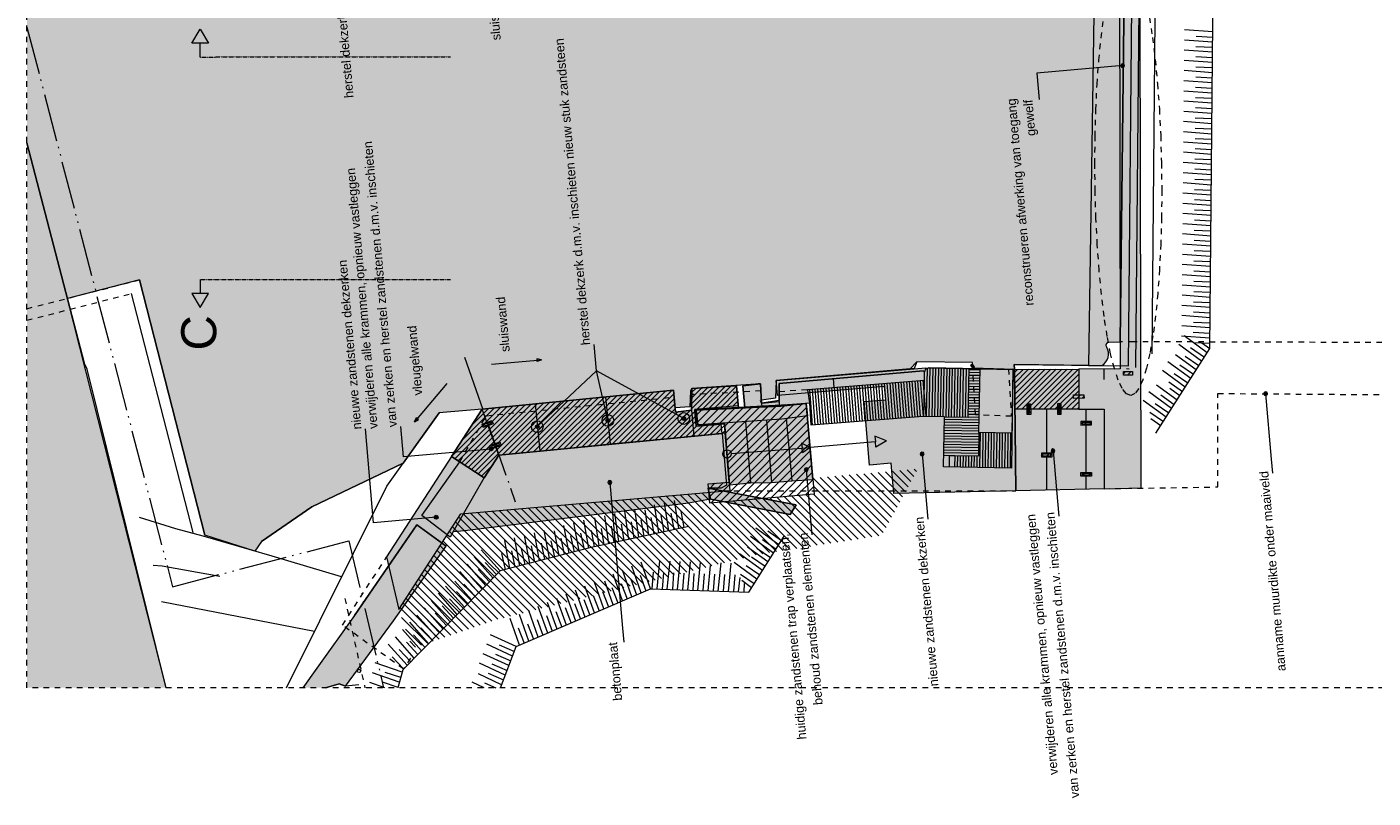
# Model space of a CAD drawing. Extents: x -251883 to 250656, y 0 to 909157.
# Tile 61 of 70: x -28500 to -4299, y 765647 to 779503. Entities that reach past the tile are written whole.
import ezdxf

# ---------------------------------------------------------------- set-up
doc = ezdxf.new("R2010")
doc.units = 0
doc.header["$MEASUREMENT"] = 0
for name, pattern in [('@L07DS2b', [6.3, 4, -1, 0.3, -1]), ('DASHDOT', [1250, 1000, -112.5, 25, -112.5]), ('DASHED', [200, 100, -100]), ('DIVIDE', [1250, 862.5, -112.5, 25, -112.5, 25, -112.5])]:
    doc.linetypes.add(name, pattern=pattern)
for name, color, linetype in [('A-0019-AFDEKVLAK', 1, 'Continuous'), ('A-0070-SYMBOOL', 8, 'Continuous'), ('A-0074--', 11, 'Continuous'), ('A-1100-TXT+MT-SO', 7, 'Continuous')]:
    doc.layers.add(name, color=color, linetype=linetype)
pattern_1 = [(45, (0, 0), (-49.497475, 49.497475), [])]

# ---------------------------------------------------------------- blocks, each defined once
blk = doc.blocks.new('M-MAATREGELEN_469')
at = {"linetype": 'Continuous', "lineweight": 5}
for color, points in [(111, [(-144752, 105874), (-142311, 99167), (-141670, 99081), (-141612, 98940), (-136755, 98234), (-136727, 98581), (-136411, 98542), (-136428, 98198), (-136134, 98167), (-134052, 97895), (-134029, 97877), (-134000, 97863), (-133965, 97852), (-133906, 97845), (-132871, 97817), (-132240, 97803), (-132241, 97749), (-130724, 97767), (-130830, 90668), (-132169, 90686), (-132164, 90596), (-132912, 90615), (-132918, 90718), (-133918, 90730), (-134035, 90603), (-136448, 90394), (-136456, 90076), (-136711, 90041), (-136727, 90339), (-137961, 90250), (-137988, 90212), (-138000, 89925), (-138263, 89903), (-138295, 90221), (-141731, 89881), (-142502, 89815), (-143151, 88913), (-144793, 88125), (-145700, 87501), (-145816, 87330), (-146716, 87614), (-147895, 92203), (-149189, 91872), (-149916, 94665), (-149916, 105874)]), (111, [(-130724, 97767), (-130722, 97802), (-130619, 97801, -0.445132), (-130543, 97483, 0.478386), (-130505, 97393), (-130192, 97389), (-130265, 91090), (-130465, 91087, 0.564136), (-130501, 90993, -0.391662), (-130588, 90664), (-130830, 90668)]), (254, [(-149916, 94665), (-149189, 91872), (-147413, 84874), (-149916, 84874)]), (8, [(-133777, 90546), (-133780, 90402), (-135881, 90234), (-135870, 90195), (-135841, 89994), (-137012, 89907), (-137047, 90301), (-136727, 90339), (-136708, 89990), (-136392, 90036), (-136394, 90344), (-133803, 90571)]), (254, [(-132164, 90596), (-132137, 88415), (-134334, 88366), (-134381, 88910), (-134768, 88877), (-134864, 90017), (-134477, 90050), (-134497, 90289), (-136420, 90127), (-136448, 90394), (-133756, 90625)]), (8, [(-132950, 90667), (-132916, 90692), (-132878, 90640), (-132912, 90615)]), (254, [(-132207, 89449), (-132800, 89461), (-132777, 90609), (-132193, 90600)]), (8, [(-132137, 88415), (-132164, 90596), (-131007, 90599), (-131008, 89882), (-130549, 89883), (-130550, 88451)]), (8, [(-137908, 89873), (-137882, 89574), (-137433, 89613), (-137418, 89445), (-141430, 89057), (-141695, 88648), (-142283, 89029), (-141731, 89881), (-138295, 90221), (-138255, 89826), (-137966, 89861), (-137961, 90250), (-137157, 90299), (-137122, 89897)]), (8, [(-136166, 88590), (-136529, 88565), (-136908, 88559), (-137286, 88521), (-137376, 89633), (-137857, 89599), (-137883, 89860), (-136364, 89934), (-135907, 89985), (-135786, 88617)]), (254, [(-137628, 88263), (-138022, 88194), (-142042, 87697), (-142252, 87676), (-142308, 87579), (-142817, 87972), (-142136, 88934), (-141695, 88648), (-141430, 89057), (-139429, 89255), (-137418, 89445), (-137337, 88517), (-137433, 88459), (-137669, 88461)]), (8, [(-136195, 87991), (-137628, 88263), (-137669, 88461), (-136088, 88161)]), (254, [(-144550, 84874), (-144954, 84874), (-144702, 85229), (-144024, 86176), (-142909, 87800), (-142379, 87417), (-143325, 86077), (-144191, 84906), (-144303, 84946), (-144547, 84875)])]:
    blk.add_hatch(color=color, dxfattribs=at).paths.add_polyline_path(points, flags=0)
h = blk.add_hatch(dxfattribs=at)
h.set_pattern_fill('@AV093', color=154, style=0, pattern_type=0)
h.set_pattern_definition(pattern_1)
h.paths.add_polyline_path([(-130204, 90523), (-130204, 90555), (-130043, 90557), (-130043, 90492), (-130203, 90490)], flags=0)
h = blk.add_hatch(dxfattribs=at)
h.set_pattern_fill('@AV093', color=154, style=0, pattern_type=0)
h.set_pattern_definition(pattern_1)
h.paths.add_polyline_path([(-130912, 90076), (-131102, 90074), (-131103, 90139), (-130913, 90141)], flags=0)
h = blk.add_hatch(dxfattribs=at)
h.set_pattern_fill('@AV093', color=154, style=0, pattern_type=0)
h.set_pattern_definition(pattern_1)
h.paths.add_polyline_path([(-138015, 89662, 1), (-138199, 89763, 1)], flags=0)
h = blk.add_hatch(dxfattribs=at)
h.set_pattern_fill('arcering', color=8, style=0, pattern_type=0)
h.set_pattern_definition([(45, (0, 0), (-70.71068, 70.71068), [])])
h.paths.add_polyline_path([(-135907, 89985), (-137908, 89873), (-137882, 89574), (-137375, 89618), (-137289, 88571), (-137667, 88538), (-137636, 88190), (-135764, 88354)], flags=0)
h = blk.add_hatch(dxfattribs=at)
h.set_pattern_fill('@AV093', color=154, style=0, pattern_type=0)
h.set_pattern_definition(pattern_1)
h.paths.add_polyline_path([(-140649, 89516, 1), (-140834, 89617, 1)], flags=0)
h = blk.add_hatch(dxfattribs=at)
h.set_pattern_fill('@AV093', color=154, style=0, pattern_type=0)
h.set_pattern_definition(pattern_1)
h.paths.add_polyline_path([(-139379, 89627, 1), (-139563, 89728, 1)], flags=0)
h = blk.add_hatch(dxfattribs=at)
h.set_pattern_fill('@GA03b', color=92, style=0, pattern_type=0)
h.set_pattern_definition([(135, (0, 0), (-70.71068, -70.71068), [])])
h.paths.add_polyline_path([(-143228, 86280), (-142991, 85583), (-141492, 86094), (-136779, 87270), (-134548, 87612), (-133900, 88807), (-135792, 88641), (-135764, 88354), (-137636, 88190), (-137654, 88389), (-142116, 87999)], flags=0)
at = {"color": 7, "linetype": 'DASHED', "lineweight": 0}
blk.add_lwpolyline([(-149916, 84874), (-149916, 105874), (-92916, 105874), (-92916, 84874)], close=True, dxfattribs=at)
at = {"color": 111, "linetype": 'Continuous', "lineweight": 5}
blk.add_lwpolyline([(-130724, 97767), (-130830, 90668), (-132169, 90686), (-132164, 90596), (-132912, 90615), (-132918, 90718), (-133918, 90730), (-134035, 90603), (-136448, 90394), (-136456, 90076), (-136711, 90041), (-136727, 90339), (-137961, 90250), (-137988, 90212), (-138000, 89925), (-138263, 89903), (-138295, 90221), (-141731, 89881), (-142502, 89815), (-143151, 88913), (-144793, 88125), (-145700, 87501), (-145816, 87330), (-146716, 87614), (-147895, 92203), (-149189, 91872), (-149916, 94665)], dxfattribs=at)
at = {"color": 9, "linetype": 'Continuous', "lineweight": 5}
for points in [[(-129619, 89447), (-128651, 90973), (-128591, 97485), (-129163, 98811)], [(-128598, 96660), (-129106, 96698)], [(-128897, 96583), (-128599, 96568)], [(-128602, 96294), (-129110, 96331)], [(-128600, 96477), (-129108, 96514)], [(-128899, 96400), (-128601, 96385)], [(-128603, 96110), (-129111, 96148)], [(-128901, 96216), (-128603, 96202)], [(-128605, 95927), (-129113, 95965)], [(-128904, 95850), (-128606, 95835)], [(-128902, 96033), (-128604, 96018)], [(-128608, 95560), (-129116, 95598)], [(-128607, 95744), (-129115, 95781)], [(-128906, 95667), (-128608, 95652)], [(-128610, 95377), (-129118, 95415)], [(-128907, 95483), (-128609, 95469)], [(-128612, 95194), (-129120, 95231)], [(-128911, 95117), (-128613, 95102)], [(-128909, 95300), (-128611, 95285)], [(-128614, 95011), (-129121, 95048)], [(-128913, 94933), (-128614, 94919)], [(-128617, 94641), (-129125, 94679)], [(-128615, 94824), (-129123, 94862)], [(-128914, 94747), (-128616, 94733)], [(-128619, 94458), (-129126, 94496)], [(-128916, 94564), (-128618, 94549)], [(-128620, 94275), (-129128, 94312)], [(-128919, 94198), (-128621, 94183)], [(-128918, 94381), (-128620, 94366)], [(-128624, 93908), (-129132, 93946)], [(-128622, 94092), (-129130, 94129)], [(-128921, 94014), (-128623, 93999)], [(-128626, 93725), (-129133, 93763)], [(-128923, 93831), (-128625, 93816)], [(-128627, 93542), (-129135, 93579)], [(-128926, 93465), (-128628, 93450)], [(-128925, 93648), (-128626, 93633)], [(-128631, 93175), (-129138, 93213)], [(-128629, 93358), (-129137, 93396)], [(-128928, 93281), (-128630, 93266)], [(-128633, 92992), (-129140, 93029)], [(-128930, 93098), (-128632, 93083)], [(-128634, 92809), (-129142, 92846)], [(-128933, 92731), (-128635, 92717)], [(-128931, 92915), (-128633, 92900)], [(-128638, 92442), (-129145, 92480)], [(-128636, 92625), (-129144, 92663)], [(-128935, 92548), (-128637, 92533)], [(-128639, 92259), (-129147, 92296)], [(-128937, 92365), (-128638, 92350)], [(-128641, 92073), (-129149, 92110)], [(-128940, 91996), (-128642, 91981)], [(-128938, 92182), (-128640, 92167)], [(-128644, 91706), (-129152, 91744)], [(-128643, 91889), (-129150, 91927)], [(-128942, 91812), (-128643, 91798)], [(-128646, 91523), (-129154, 91561)], [(-128943, 91629), (-128645, 91614)], [(-128648, 91340), (-129156, 91377)], [(-128947, 91263), (-128649, 91248)], [(-128945, 91446), (-128647, 91431)], [(-128798, 90741), (-129210, 91041)], [(-128650, 91156), (-129157, 91194)], [(-128700, 90896), (-129112, 91196)], [(-128948, 91079), (-128650, 91064)], [(-128793, 91072), (-128651, 90973)], [(-128896, 90587), (-129265, 90855)], [(-129093, 90834), (-128848, 90664)], [(-128995, 90988), (-128749, 90818)], [(-129093, 90277), (-129504, 90577)], [(-128994, 90432), (-129406, 90732)], [(-129289, 90524), (-129044, 90354)], [(-129191, 90679), (-128946, 90509)], [(-129240, 90045), (-129608, 90313)], [(-129387, 90369), (-129142, 90199)], [(-129436, 89736), (-129848, 90035)], [(-129338, 89890), (-129749, 90190)], [(-129534, 90137), (-129289, 89967)], [(-129191, 90122), (-129368, 90251)], [(-129731, 89828), (-129485, 89658)], [(-129632, 89982), (-129387, 89813)], [(-129534, 89581), (-129711, 89710)], [(-138557, 87658), (-138632, 88161)], [(-138378, 87696), (-138453, 88200)], [(-138198, 87735), (-138274, 88239)], [(-139812, 87384), (-139906, 87884)], [(-139631, 87425), (-139707, 87928)], [(-139452, 87463), (-139528, 87967)], [(-139273, 87502), (-139349, 88006)], [(-139094, 87541), (-139170, 88045)], [(-139056, 87854), (-139005, 87560)], [(-138915, 87580), (-138990, 88083)], [(-138877, 87893), (-138826, 87599)], [(-138736, 87619), (-138803, 88069)], [(-138698, 87932), (-138646, 87638)], [(-138519, 87971), (-138467, 87677)], [(-138340, 88010), (-138288, 87716)], [(-138161, 88048), (-138109, 87755)], [(-138019, 87774), (-139771, 87394), (-141408, 86975), (-143161, 85198), (-143250, 84874)], [(-140877, 87111), (-140971, 87611)], [(-140700, 87156), (-140794, 87657)], [(-140522, 87202), (-140616, 87702)], [(-140345, 87247), (-140429, 87695)], [(-140167, 87293), (-140261, 87793)], [(-140141, 87607), (-140078, 87315)], [(-139989, 87338), (-140084, 87839)], [(-139963, 87653), (-139901, 87361)], [(-139772, 87699), (-139721, 87405)], [(-139593, 87738), (-139542, 87444)], [(-139414, 87777), (-139363, 87483)], [(-139235, 87815), (-139184, 87521)], [(-136398, 87445), (-136810, 87745)], [(-136595, 87692), (-136349, 87523)], [(-141405, 84874), (-141118, 85614), (-138703, 86654), (-136938, 86594), (-136301, 87598)], [(-141232, 87020), (-141326, 87521)], [(-141055, 87066), (-141149, 87566)], [(-141028, 87380), (-140966, 87088)], [(-140851, 87425), (-140789, 87134)], [(-140673, 87471), (-140611, 87179)], [(-140496, 87516), (-140434, 87224)], [(-140318, 87562), (-140256, 87270)], [(-136595, 87136), (-136963, 87404)], [(-136497, 87291), (-136908, 87591)], [(-136791, 87383), (-136546, 87213)], [(-136693, 87538), (-136447, 87368)], [(-141537, 86844), (-141876, 87225)], [(-141408, 86975), (-141747, 87355)], [(-141677, 87127), (-141473, 86909)], [(-141384, 87289), (-141321, 86997)], [(-141206, 87335), (-141144, 87043)], [(-138703, 86654), (-138874, 87134)], [(-138587, 86650), (-138537, 87157)], [(-138404, 86644), (-138354, 87150)], [(-138221, 86638), (-138170, 87144)], [(-138037, 86631), (-137987, 87138)], [(-137854, 86625), (-137804, 87132)], [(-136791, 86826), (-137202, 87126)], [(-136693, 86981), (-137104, 87281)], [(-136889, 87228), (-136644, 87058)], [(-146446, 86875), (-147486, 87059), (-147645, 87070)], [(-141795, 86584), (-142133, 86964)], [(-141666, 86714), (-142004, 87094)], [(-141805, 86997), (-141602, 86779)], [(-139208, 86436), (-139379, 86916)], [(-139040, 86509), (-139210, 86988)], [(-138871, 86581), (-139042, 87061)], [(-138894, 86896), (-138787, 86617)], [(-138657, 86951), (-138679, 86653)], [(-138473, 86944), (-138496, 86647)], [(-138290, 86938), (-138313, 86641)], [(-138107, 86932), (-138129, 86634)], [(-137924, 86926), (-137946, 86628)], [(-137741, 86919), (-137763, 86622)], [(-137671, 86619), (-137626, 87072)], [(-137558, 86913), (-137580, 86616)], [(-137488, 86613), (-137438, 87119)], [(-137374, 86907), (-137397, 86609)], [(-137305, 86606), (-137255, 87113)], [(-137191, 86901), (-137213, 86603)], [(-137085, 86918), (-136840, 86749)], [(-136987, 87073), (-136742, 86903)], [(-142052, 86323), (-142390, 86703)], [(-141923, 86453), (-142226, 86793)], [(-142063, 86736), (-141859, 86518)], [(-141934, 86867), (-141730, 86648)], [(-139713, 86219), (-139884, 86699)], [(-139544, 86291), (-139715, 86771)], [(-139376, 86364), (-139529, 86793)], [(-139399, 86679), (-139292, 86400)], [(-139231, 86751), (-139124, 86472)], [(-139062, 86824), (-138956, 86545)], [(-137122, 86600), (-137096, 86853)], [(-136889, 86672), (-137066, 86800)], [(-137019, 86746), (-137030, 86597)], [(-147494, 86422), (-144744, 85889)], [(-142309, 86062), (-142648, 86442)], [(-142181, 86192), (-142519, 86572)], [(-142320, 86475), (-142117, 86257)], [(-142192, 86606), (-141988, 86387)], [(-140386, 85929), (-140557, 86409)], [(-140218, 86001), (-140389, 86481)], [(-140050, 86074), (-140220, 86554)], [(-139881, 86146), (-140052, 86626)], [(-139904, 86461), (-139797, 86182)], [(-139736, 86534), (-139629, 86255)], [(-139567, 86606), (-139461, 86327)], [(-142567, 85801), (-142906, 86181)], [(-142438, 85931), (-142777, 86311)], [(-142578, 86214), (-142374, 85996)], [(-142449, 86345), (-142245, 86127)], [(-140891, 85712), (-141062, 86191)], [(-140723, 85784), (-140894, 86264)], [(-140554, 85856), (-140725, 86336)], [(-140578, 86171), (-140471, 85892)], [(-140409, 86244), (-140302, 85965)], [(-140241, 86316), (-140134, 86037)], [(-140072, 86389), (-139966, 86110)], [(-142824, 85540), (-143163, 85920)], [(-142696, 85670), (-143034, 86051)], [(-142835, 85953), (-142631, 85735)], [(-142706, 86084), (-142503, 85866)], [(-141060, 85639), (-141230, 86119)], [(-141082, 85954), (-140976, 85675)], [(-140914, 86026), (-140807, 85747)], [(-140746, 86099), (-140639, 85820)], [(-142953, 85409), (-143292, 85790)], [(-143093, 85692), (-142889, 85474)], [(-142964, 85823), (-142760, 85605)], [(-141118, 85614), (-141580, 85828)], [(-143082, 85279), (-143421, 85659)], [(-143350, 85431), (-143146, 85213)], [(-143221, 85562), (-143018, 85344)], [(-141251, 85272), (-141712, 85486)], [(-141184, 85443), (-141646, 85657)], [(-141491, 85476), (-141218, 85357)], [(-141425, 85647), (-141152, 85528)], [(-143173, 85154), (-143655, 85320)], [(-141317, 85101), (-141779, 85315)], [(-141558, 85305), (-141284, 85186)], [(-143483, 84874), (-143752, 84967)], [(-143222, 84977), (-143703, 85144)], [(-143531, 84979), (-143246, 84888)], [(-143482, 85156), (-143198, 85065)], [(-141697, 84874), (-141911, 84973)], [(-141383, 84930), (-141796, 85122)], [(-141690, 84963), (-141485, 84874)], [(-141624, 85134), (-141350, 85015)]]:
    blk.add_lwpolyline(points, dxfattribs=at)
at = {"color": 8, "linetype": 'Continuous', "lineweight": 5}
for points in [[(-132164, 90596), (-132169, 90686), (-130110, 90657), (-130045, 97795), (-130626, 97801)], [(-129979, 90628), (-129913, 97766)], [(-129689, 90873), (-129627, 97570)], [(-147410, 84874), (-148830, 90599), (-148886, 90711), (-149916, 94665)], [(-149916, 94665), (-148886, 90711)], [(-147895, 92203), (-146716, 87614)], [(-148039, 91958), (-146936, 87664)], [(-147410, 84874), (-148830, 90599)], [(-132912, 90615), (-132918, 90718), (-133918, 90730), (-133967, 90614), (-134103, 90591), (-136448, 90394), (-136456, 90076), (-136711, 90041)], [(-136392, 90020), (-136394, 90344), (-133803, 90571)], [(-132164, 90596), (-132193, 90600), (-132214, 88823), (-133439, 88847), (-133421, 89744), (-133805, 89752), (-135816, 89592), (-135841, 89994), (-135870, 90195), (-135881, 90234), (-133780, 90402), (-133777, 90546), (-133756, 90607), (-133698, 90631), (-132193, 90600)], [(-133743, 89750), (-133726, 90619)], [(-133693, 89749), (-133675, 90630)], [(-133643, 89748), (-133625, 90629)], [(-133593, 89747), (-133575, 90628)], [(-133543, 89746), (-133525, 90627)], [(-133493, 89745), (-133475, 90626)], [(-133443, 89744), (-133425, 90625)], [(-133421, 89744), (-132993, 89735), (-132976, 90616)], [(-133393, 89743), (-133375, 90624)], [(-133343, 89742), (-133325, 90623)], [(-133293, 89741), (-133276, 90622)], [(-133243, 89740), (-133226, 90621)], [(-133193, 89739), (-133176, 90620)], [(-133143, 89738), (-133126, 90619)], [(-133093, 89737), (-133076, 90618)], [(-133043, 89736), (-133026, 90617)], [(-132778, 90533), (-132977, 90537)], [(-132777, 90583), (-132976, 90587)], [(-132918, 90718), (-132918, 90718)], [(-132207, 89449), (-132800, 89461), (-132777, 90609)], [(-132273, 90692), (-132273, 90692)], [(-130549, 89883), (-130550, 88451), (-132137, 88415), (-132164, 90596), (-131007, 90599), (-131008, 89882), (-130549, 89883)], [(-130549, 90411), (-130549, 90601)], [(-130101, 90602), (-130146, 90604)], [(-138022, 88194), (-142042, 87697), (-142252, 87676), (-142308, 87579), (-142817, 87972), (-142136, 88934), (-142283, 89029), (-141731, 89881), (-138295, 90221), (-138255, 89826), (-137966, 89861), (-137961, 90250), (-137157, 90299), (-137122, 89897), (-137012, 89907), (-137047, 90301), (-136727, 90339), (-136708, 89990)], [(-136727, 90339), (-136770, 90337)], [(-135451, 90269), (-135400, 89625)], [(-135402, 90273), (-135415, 90430)], [(-135402, 90273), (-135350, 89629)], [(-135352, 90276), (-135300, 89633)], [(-135302, 90280), (-135250, 89637)], [(-135252, 90284), (-135201, 89641)], [(-135202, 90288), (-135151, 89645)], [(-135152, 90292), (-135101, 89649)], [(-135103, 90296), (-135051, 89653)], [(-135053, 90300), (-135001, 89656)], [(-135003, 90304), (-134951, 89660)], [(-134953, 90308), (-134902, 89664)], [(-134903, 90312), (-134852, 89668)], [(-134853, 90316), (-134802, 89672)], [(-134804, 90320), (-134752, 89676)], [(-134754, 90324), (-134702, 89680)], [(-134704, 90328), (-134652, 89684)], [(-134654, 90332), (-134602, 89688)], [(-134604, 90336), (-134553, 89692)], [(-134554, 90340), (-134503, 89696)], [(-134504, 90344), (-134453, 89700)], [(-134455, 90348), (-134403, 89704)], [(-134405, 90352), (-134353, 89708)], [(-134355, 90356), (-134303, 89712)], [(-134305, 90360), (-134254, 89716)], [(-134255, 90364), (-134204, 89720)], [(-134205, 90368), (-134154, 89724)], [(-134156, 90372), (-134104, 89728)], [(-134106, 90376), (-134054, 89732)], [(-134056, 90380), (-134004, 89736)], [(-134006, 90384), (-133954, 89740), (-133954, 89740)], [(-133956, 90388), (-133905, 89744), (-133905, 89744)], [(-133906, 90392), (-133855, 89748), (-133855, 89748)], [(-133857, 90396), (-133805, 89752), (-133805, 89752)], [(-133807, 90400), (-133755, 89756)], [(-133793, 89751), (-133780, 90402)], [(-132783, 90283), (-132982, 90287)], [(-132782, 90333), (-132981, 90337)], [(-132781, 90383), (-132980, 90387)], [(-132780, 90433), (-132979, 90437)], [(-132779, 90483), (-132978, 90487)], [(-139513, 90101), (-139429, 89255)], [(-137988, 90212), (-138000, 89925), (-138263, 89903)], [(-136708, 89990), (-136727, 90039)], [(-135881, 90234), (-135881, 90234)], [(-135850, 90237), (-135799, 89593)], [(-135800, 90241), (-135749, 89597)], [(-135751, 90245), (-135699, 89601)], [(-135701, 90249), (-135649, 89605)], [(-135651, 90253), (-135599, 89609)], [(-135601, 90257), (-135550, 89613)], [(-135551, 90261), (-135500, 89617)], [(-135501, 90265), (-135450, 89621)], [(-132788, 90033), (-132987, 90037)], [(-132787, 90083), (-132986, 90087)], [(-132786, 90133), (-132985, 90137)], [(-132785, 90183), (-132984, 90187)], [(-132784, 90233), (-132983, 90237)], [(-145248, 84874), (-143448, 88499), (-142502, 89815)], [(-142136, 88934), (-141695, 88648), (-141430, 89057), (-141731, 89881)], [(-140782, 89975), (-140698, 89129)], [(-137966, 89861), (-137925, 89397)], [(-135886, 89759), (-136343, 89704), (-137857, 89599), (-137883, 89860), (-136364, 89934), (-135907, 89985)], [(-136708, 89990), (-136392, 90020)], [(-136708, 89990), (-136702, 89918)], [(-136392, 90020), (-136391, 89933)], [(-135907, 89985), (-135886, 89759)], [(-132793, 89783), (-132992, 89787)], [(-132792, 89833), (-132991, 89837)], [(-132791, 89883), (-132990, 89887)], [(-132790, 89933), (-132989, 89937)], [(-132789, 89983), (-132988, 89987)], [(-131008, 89882), (-132155, 89879)], [(-131582, 88428), (-131581, 89880)], [(-130873, 88444), (-130873, 89882)], [(-137376, 89633), (-137286, 88521), (-136908, 88559)], [(-136996, 89659), (-136908, 88559), (-136529, 88565)], [(-136618, 89685), (-136529, 88565), (-136166, 88590)], [(-136265, 89715), (-136166, 88590), (-135786, 88617), (-135885, 89748)], [(-132798, 89533), (-133425, 89546)], [(-132797, 89583), (-133424, 89596)], [(-132796, 89633), (-133423, 89646)], [(-132795, 89683), (-133422, 89696)], [(-132794, 89733), (-132993, 89737)], [(-132864, 89780), (-132864, 89780)], [(-132219, 89753), (-132219, 89754)], [(-141430, 89057), (-137418, 89445)], [(-134463, 89313), (-134671, 89396), (-134662, 89296), (-135836, 89193)], [(-134463, 89313), (-134653, 89196), (-134662, 89296), (-135836, 89193)], [(-132802, 89333), (-133429, 89346)], [(-132801, 89383), (-133428, 89396)], [(-132800, 89433), (-133427, 89446)], [(-132799, 89483), (-133426, 89496)], [(-132800, 89461), (-132808, 89034), (-133236, 89042), (-133240, 88843)], [(-132782, 89461), (-132790, 88834)], [(-132732, 89460), (-132740, 88833)], [(-132682, 89459), (-132690, 88832)], [(-132632, 89458), (-132640, 88831)], [(-132582, 89457), (-132590, 88830)], [(-132532, 89456), (-132540, 88829)], [(-132482, 89455), (-132490, 88828)], [(-132432, 89454), (-132440, 88827)], [(-132382, 89453), (-132390, 88826)], [(-132332, 89452), (-132340, 88825)], [(-132282, 89451), (-132290, 88824)], [(-132232, 89450), (-132240, 88823)], [(-137256, 89082), (-135836, 89193), (-135989, 89271), (-135982, 89183)], [(-137256, 89082), (-135836, 89193), (-135976, 89094), (-135982, 89183)], [(-132807, 89083), (-133434, 89096)], [(-132806, 89133), (-133433, 89146)], [(-132805, 89183), (-133432, 89196)], [(-132804, 89233), (-133431, 89246)], [(-132803, 89283), (-133430, 89296)], [(-145700, 87501), (-144793, 88125), (-143151, 88913)], [(-133335, 89044), (-133435, 89046)], [(-133236, 89042), (-133335, 89044), (-133339, 88845)], [(-133187, 89041), (-133190, 88842)], [(-133137, 89040), (-133140, 88841)], [(-133087, 89039), (-133090, 88840)], [(-133037, 89038), (-133040, 88839)], [(-132987, 89037), (-132990, 88838)], [(-132937, 89036), (-132940, 88837)], [(-132887, 89035), (-132890, 88836)], [(-132837, 89034), (-132840, 88835)], [(-142252, 87676), (-141695, 88648)], [(-137628, 88263), (-137669, 88461)], [(-137669, 88461), (-136088, 88161)], [(-136908, 88559), (-136947, 88556)], [(-136195, 87991), (-137628, 88263)], [(-136088, 88161), (-136195, 87991)], [(-146750, 87596), (-147236, 87732), (-147895, 87933)], [(-144024, 86176), (-142909, 87800), (-142379, 87417)], [(-144259, 86867), (-145505, 87241), (-146750, 87596)], [(-144191, 84906), (-143325, 86077), (-142379, 87417)], [(-144024, 86176), (-144702, 85229), (-144954, 84874)], [(-143950, 84927), (-144191, 84906), (-144303, 84946), (-144547, 84875), (-144550, 84874)]]:
    blk.add_lwpolyline(points, dxfattribs=at)
at = {"color": 111, "linetype": 'Continuous', "lineweight": 5}
blk.add_lwpolyline([(-130830, 90668), (-130588, 90664, 0.391662), (-130501, 90993, -0.564136), (-130465, 91087), (-130265, 91090), (-130192, 97389), (-130505, 97393, -0.478386), (-130543, 97483, 0.445132), (-130619, 97801), (-130722, 97802), (-130724, 97767)], format="xyb", close=True, dxfattribs=at)
at = {"color": 8, "linetype": 'Continuous', "lineweight": 5}
for points in [[(-130722, 97802), (-130619, 97801, -0.445132), (-130543, 97483, 0.478386), (-130505, 97393), (-130192, 97389), (-130265, 91090)], [(-130588, 90664, 0.391662), (-130501, 90993, -0.39654), (-130486, 91087), (-130265, 91090)]]:
    blk.add_lwpolyline(points, format="xyb", dxfattribs=at)
at = {"color": 8, "linetype": 'DASHED', "lineweight": 5}
for points in [[(-130073, 90129), (-130149, 90159), (-130224, 90251), (-130297, 90402), (-130367, 90612), (-130434, 90875), (-130495, 91188), (-130551, 91547), (-130599, 91945), (-130640, 92377), (-130673, 92835), (-130697, 93312), (-130712, 93801), (-130717, 94294), (-130713, 94783), (-130700, 95261), (-130677, 95719), (-130645, 96151), (-130605, 96551), (-130558, 96911)], [(-129736, 96920), (-129681, 96561), (-129632, 96163), (-129591, 95731), (-129558, 95273), (-129534, 94796), (-129520, 94307), (-129514, 93814), (-129518, 93325), (-129532, 92847), (-129555, 92389), (-129586, 91957), (-129626, 91557), (-129674, 91197), (-129729, 90883), (-129789, 90618), (-129855, 90407), (-129925, 90254), (-129998, 90161), (-130073, 90129)], [(-149916, 91686), (-147895, 92203)], [(-149916, 91478), (-148039, 91958)], [(-115749, 90820), (-115798, 91101), (-119556, 91059), (-130020, 91092), (-130265, 91090)], [(-132267, 90602), (-132219, 89753), (-132864, 89780), (-132912, 90615)], [(-136720, 90208), (-137964, 90142)], [(-136393, 90200), (-135881, 90234)], [(-130550, 88451), (-128504, 88483), (-128507, 90163), (-116288, 90073)], [(-137406, 88411), (-132137, 88415)], [(-143023, 85406), (-143146, 85213), (-144244, 85999), (-143450, 87225)]]:
    blk.add_lwpolyline(points, dxfattribs=at)
at = {"color": 1, "linetype": 'DIVIDE', "lineweight": 18}
blk.add_lwpolyline([(-149916, 96747), (-147299, 86691), (-144126, 87516), (-143505, 84874)], dxfattribs=at)
at = {"color": 11, "linetype": 'Continuous', "lineweight": 13}
blk.add_lwpolyline([(-147410, 84874), (-148830, 90599), (-148886, 90711), (-149916, 94665)], dxfattribs=at)
at = {"color": 254, "linetype": 'Continuous', "lineweight": 5}
for points in [[(-147413, 84874), (-149189, 91872), (-149916, 94665)], [(-143325, 86077), (-142379, 87417), (-142909, 87800), (-144024, 86176), (-144702, 85229), (-144954, 84874)], [(-144550, 84874), (-144547, 84875), (-144303, 84946), (-144191, 84906), (-143325, 86077)]]:
    blk.add_lwpolyline(points, dxfattribs=at)
at = {"color": 251, "linetype": 'Continuous', "lineweight": 5}
for points in [[(-141566, 90689), (-140664, 90768), (-140747, 90786), (-140749, 90761)], [(-141566, 90689), (-140664, 90768), (-140743, 90736), (-140749, 90761)], [(-142366, 90345), (-142948, 89652), (-142876, 89698), (-142893, 89717)], [(-142366, 90345), (-142948, 89652), (-142914, 89730), (-142893, 89717)]]:
    blk.add_lwpolyline(points, dxfattribs=at)
at = {"color": 8, "linetype": 'Continuous', "lineweight": 5}
for points in [[(-133803, 90571), (-136394, 90344), (-136392, 90036), (-136708, 89990), (-136727, 90339), (-137047, 90301), (-137012, 89907), (-135841, 89994), (-135870, 90195), (-135881, 90234), (-133780, 90402), (-133777, 90546)], [(-132164, 90596), (-132137, 88415), (-134334, 88366), (-134381, 88910), (-134768, 88877), (-134864, 90017), (-134477, 90050), (-134497, 90289), (-136420, 90127), (-136448, 90394), (-133756, 90625)], [(-132912, 90615), (-132878, 90640), (-132916, 90692), (-132950, 90667)], [(-132137, 88415), (-132164, 90596), (-131007, 90599), (-131008, 89882), (-130549, 89883), (-130550, 88451)], [(-137122, 89897), (-137157, 90299), (-137961, 90250), (-137966, 89861), (-138255, 89826), (-138295, 90221), (-141731, 89881), (-142283, 89029), (-141695, 88648), (-141430, 89057), (-137418, 89445), (-137433, 89613), (-137882, 89574), (-137908, 89873)], [(-137636, 88190), (-137667, 88538), (-137289, 88571), (-137375, 89618), (-137882, 89574), (-137908, 89873), (-135907, 89985), (-135764, 88354)], [(-135786, 88617), (-135907, 89985), (-136364, 89934), (-137883, 89860), (-137857, 89599), (-137376, 89633), (-137286, 88521), (-136908, 88559), (-136529, 88565), (-136166, 88590)], [(-136088, 88161), (-137669, 88461), (-137628, 88263), (-136195, 87991)]]:
    blk.add_lwpolyline(points, close=True, dxfattribs=at)
at = {"color": 254, "linetype": 'Continuous', "lineweight": 5}
for points in [[(-132207, 89449), (-132800, 89461), (-132777, 90609), (-132193, 90600)], [(-137628, 88263), (-138022, 88194), (-142042, 87697), (-142252, 87676), (-142308, 87579), (-142817, 87972), (-142136, 88934), (-141695, 88648), (-141430, 89057), (-139429, 89255), (-137418, 89445), (-137337, 88517), (-137433, 88459), (-137669, 88461)]]:
    blk.add_lwpolyline(points, close=True, dxfattribs=at)
at = {"color": 154, "linetype": 'Continuous', "lineweight": 5}
for points in [[(-130204, 90523), (-130204, 90555), (-130043, 90557), (-130043, 90492), (-130203, 90490)], [(-130912, 90076), (-131102, 90074), (-131103, 90139), (-130913, 90141)]]:
    blk.add_lwpolyline(points, close=True, dxfattribs=at)
at = {"color": 11, "linetype": 'DASHED', "lineweight": 9}
blk.add_lwpolyline([(-144200, 86480), (-143840, 84874)], dxfattribs=at)
at = {"color": 154, "linetype": 'Continuous', "lineweight": 5}
for centre in [(-138107, 89713), (-140741, 89567), (-139471, 89678)]:
    blk.add_circle(centre, 105, dxfattribs=at)
at = {"color": 8, "linetype": 'Continuous', "lineweight": 5}
blk.add_circle((-137331, 89077), 75, dxfattribs=at)
at = {"color": 251, "linetype": 'Continuous', "lineweight": 5}
blk.add_circle((-143945, 85178), 30, dxfattribs=at)
at = {"layer": 'A-0070-SYMBOOL', "color": 8, "linetype": 'Continuous', "lineweight": 5}
for points in [[(-130214, 96019), (-130190, 96031), (-130182, 96057), (-130195, 96081), (-130220, 96089), (-130244, 96076), (-130252, 96051), (-130240, 96027)], [(-130215, 96029), (-130198, 96038), (-130192, 96056), (-130201, 96073), (-130219, 96079), (-130236, 96070), (-130242, 96052), (-130233, 96035)], [(-130216, 96039), (-130206, 96044), (-130202, 96055), (-130208, 96065), (-130218, 96069), (-130229, 96063), (-130232, 96052), (-130227, 96042)], [(-130217, 96049), (-130213, 96051), (-130212, 96054), (-130214, 96058), (-130218, 96059), (-130221, 96057), (-130222, 96053), (-130220, 96050)], [(-127645, 90124), (-127621, 90136), (-127613, 90162), (-127625, 90185), (-127651, 90194), (-127675, 90181), (-127683, 90156), (-127670, 90132)], [(-127646, 90134), (-127629, 90143), (-127623, 90161), (-127632, 90178), (-127650, 90184), (-127667, 90175), (-127673, 90156), (-127664, 90140)], [(-127647, 90144), (-127636, 90149), (-127633, 90160), (-127638, 90170), (-127649, 90174), (-127659, 90168), (-127663, 90157), (-127658, 90147)], [(-127648, 90154), (-127644, 90155), (-127643, 90159), (-127645, 90163), (-127648, 90164), (-127652, 90162), (-127653, 90158), (-127651, 90155)], [(-140744, 89601), (-140719, 89593), (-140707, 89570), (-140715, 89544), (-140738, 89532), (-140764, 89540), (-140776, 89564), (-140768, 89589)], [(-140744, 89591), (-140725, 89586), (-140716, 89569), (-140722, 89550), (-140739, 89542), (-140757, 89547), (-140766, 89564), (-140761, 89583)], [(-140743, 89582), (-140732, 89578), (-140726, 89568), (-140730, 89557), (-140740, 89552), (-140751, 89555), (-140756, 89565), (-140753, 89576)], [(-140742, 89572), (-140738, 89570), (-140736, 89567), (-140738, 89563), (-140741, 89562), (-140745, 89563), (-140746, 89566), (-140745, 89570)], [(-139474, 89713), (-139449, 89705), (-139436, 89681), (-139444, 89655), (-139468, 89643), (-139494, 89651), (-139506, 89675), (-139498, 89700)], [(-139473, 89703), (-139455, 89697), (-139446, 89680), (-139452, 89662), (-139469, 89653), (-139487, 89659), (-139496, 89676), (-139490, 89694)], [(-139472, 89693), (-139461, 89689), (-139456, 89679), (-139460, 89668), (-139470, 89663), (-139481, 89666), (-139486, 89676), (-139483, 89687)], [(-139472, 89683), (-139468, 89682), (-139466, 89678), (-139467, 89674), (-139471, 89673), (-139474, 89674), (-139476, 89677), (-139475, 89681)], [(-138110, 89748), (-138085, 89740), (-138072, 89716), (-138080, 89690), (-138104, 89678), (-138130, 89686), (-138142, 89710), (-138134, 89735)], [(-138109, 89738), (-138091, 89732), (-138082, 89715), (-138088, 89697), (-138105, 89688), (-138123, 89694), (-138132, 89711), (-138126, 89729)], [(-138108, 89728), (-138097, 89724), (-138092, 89714), (-138096, 89703), (-138106, 89698), (-138117, 89701), (-138122, 89712), (-138119, 89723)], [(-138107, 89718), (-138104, 89717), (-138102, 89713), (-138103, 89710), (-138107, 89708), (-138110, 89709), (-138112, 89712), (-138111, 89716)], [(-133820, 89041), (-133796, 89053), (-133788, 89079), (-133800, 89102), (-133826, 89110), (-133849, 89098), (-133858, 89072), (-133845, 89049)], [(-133820, 89051), (-133804, 89059), (-133798, 89078), (-133807, 89095), (-133825, 89100), (-133842, 89092), (-133848, 89073), (-133839, 89056)], [(-133821, 89061), (-133811, 89066), (-133808, 89077), (-133813, 89087), (-133824, 89090), (-133834, 89085), (-133838, 89074), (-133832, 89064)], [(-133822, 89071), (-133819, 89072), (-133818, 89076), (-133819, 89079), (-133823, 89081), (-133826, 89079), (-133828, 89075), (-133826, 89072)], [(-135903, 88758), (-135879, 88770), (-135871, 88796), (-135883, 88820), (-135909, 88828), (-135933, 88815), (-135941, 88790), (-135928, 88766)], [(-135904, 88768), (-135887, 88777), (-135881, 88795), (-135890, 88812), (-135908, 88818), (-135925, 88809), (-135931, 88791), (-135922, 88774)], [(-139435, 88529), (-139411, 88542), (-139403, 88567), (-139416, 88591), (-139441, 88599), (-139465, 88587), (-139473, 88561), (-139461, 88537)], [(-139436, 88539), (-139419, 88548), (-139413, 88566), (-139422, 88583), (-139440, 88589), (-139457, 88580), (-139463, 88562), (-139454, 88545)], [(-139437, 88549), (-139427, 88555), (-139423, 88565), (-139429, 88576), (-139440, 88579), (-139450, 88574), (-139453, 88563), (-139448, 88553)], [(-135905, 88778), (-135894, 88783), (-135891, 88794), (-135896, 88804), (-135907, 88808), (-135917, 88803), (-135921, 88792), (-135916, 88781)], [(-135906, 88788), (-135902, 88790), (-135901, 88793), (-135903, 88797), (-135906, 88798), (-135910, 88796), (-135911, 88792), (-135909, 88789)], [(-139438, 88559), (-139434, 88561), (-139433, 88565), (-139435, 88568), (-139439, 88569), (-139442, 88567), (-139443, 88564), (-139441, 88560)], [(-142560, 87975), (-142534, 87967), (-142522, 87943), (-142530, 87917), (-142554, 87905), (-142579, 87913), (-142592, 87937), (-142584, 87962)], [(-142559, 87965), (-142541, 87959), (-142532, 87942), (-142538, 87924), (-142555, 87915), (-142573, 87921), (-142582, 87938), (-142576, 87956)], [(-142558, 87955), (-142547, 87951), (-142542, 87941), (-142545, 87930), (-142556, 87925), (-142567, 87928), (-142572, 87939), (-142568, 87950)], [(-142557, 87945), (-142554, 87944), (-142552, 87940), (-142553, 87937), (-142556, 87935), (-142560, 87936), (-142562, 87940), (-142561, 87943)]]:
    blk.add_lwpolyline(points, close=True, dxfattribs=at)
for points in [[(-130217, 96054), (-131761, 95919), (-131720, 95446)], [(-140741, 89567), (-139675, 90571), (-139717, 91044)], [(-138107, 89713), (-139675, 90571), (-139717, 91044)], [(-139471, 89678), (-139675, 90571), (-139717, 91044)], [(-127648, 90159), (-127545, 88982), (-127523, 88733)], [(-142557, 87940), (-143683, 87841), (-143830, 89530)], [(-133823, 89076), (-133762, 88378), (-133720, 87905)], [(-135906, 88793), (-135845, 88096), (-135804, 87623)], [(-139438, 88564), (-139209, 85944), (-139187, 85695)]]:
    blk.add_lwpolyline(points, dxfattribs=at)
at = {"layer": 'A-0074--', "color": 11, "linetype": 'Continuous', "lineweight": 9}
for points in [[(-146804, 96209), (-146804, 96459), (-146954, 96459), (-146804, 96709), (-146654, 96459), (-146804, 96459)], [(-146803, 92209), (-146803, 91959), (-146953, 91959), (-146803, 91709), (-146653, 91959), (-146803, 91959)]]:
    blk.add_lwpolyline(points, dxfattribs=at)
at = {"layer": 'A-0074--', "color": 11, "linetype": '@L07DS2b', "lineweight": 9}
for points in [[(-146804, 96209), (-142304, 96210)], [(-146803, 92209), (-142303, 92210)]]:
    blk.add_lwpolyline(points, dxfattribs=at)
at = {"layer": 'A-0070-SYMBOOL', "color": 7, "linetype": 'Continuous', "attachment_point": 7, "line_spacing_factor": 0.933333}
for s, insert, char_height, rotation in [('{\\fArial|b0|i0|c12|p0;herstel dekzerk d.m.v. inschieten nieuw stuk zandsteen}', (-144040, 95480), 162, 95), ('{\\fArial|b0|i0|c12|p0;herstel dekzerk d.m.v. inschieten nieuw stuk zandsteen}', (-139786, 91038), 162, 95), ('{\\fArial|b0|i0|c12|p0;reconstrueren afwerking van toegang}', (-131768, 91752), 162, 95), ('{\\fArial|b0|i0|c12|p0;gewelf}', (-131734, 94801), 162, 95), ('{\\fArial|b0|i0|c12|p0;van zerken en herstel zandstenen d.m.v. inschieten}', (-143261, 89565), 162, 95), ('{\\fArial|b0|i0|c12|p0;verwijderen alle krammen, opnieuw vastleggen}', (-143560, 89539), 162, 95), ('{\\fArial|b0|i0|c12|p0;nieuwe zandstenen dekzerken}', (-143900, 89524), 162, 95), ('{\\fArial|b0|i0|c12|p0;C}', (-146503, 90934), 630, 90.0096), ('{\\fArial|b0|i0|c12|p0;aanname muurdikte onder maaiveld}', (-127283, 85179), 162, 95), ('{\\fArial|b0|i0|c12|p0;verwijderen alle krammen, opnieuw vastleggen}', (-131332, 83320), 162, 95), ('{\\fArial|b0|i0|c12|p0;van zerken en herstel zandstenen d.m.v. inschieten}', (-130994, 82900), 162, 95), ('{\\fArial|b0|i0|c12|p0;nieuwe zandstenen dekzerken}', (-133528, 84908), 162, 95), ('{\\fArial|b0|i0|c12|p0;huidige zandstenen trap verplaatsen,}', (-135854, 83956), 162, 95), ('{\\fArial|b0|i0|c12|p0;behoud zandstenen elementen}', (-135607, 84572), 162, 95), ('{\\fArial|b0|i0|c12|p0;betonplaat}', (-139166, 84653), 162, 95)]:
    blk.add_mtext(s, dxfattribs=dict(at, insert=insert, char_height=char_height, rotation=rotation))
at = {"layer": 'A-1100-TXT+MT-SO', "color": 7, "linetype": 'Continuous', "char_height": 162, "attachment_point": 7, "rotation": 95, "line_spacing_factor": 0.933333}
for s, insert in [('{\\fArial|b0|i0|c12|p0;sluiswand}', (-141395, 96517)), ('{\\fArial|b0|i0|c12|p0;sluiswand}', (-141233, 90918)), ('{\\fArial|b0|i0|c12|p0;vleugelwand}', (-142759, 90140))]:
    blk.add_mtext(s, dxfattribs=dict(at, insert=insert))
at = {"linetype": 'Continuous'}
for points in [[(-131916, 89807), (-131917, 89957), (-131892, 89957), (-131891, 89807)], [(-131366, 89808), (-131367, 89958), (-131342, 89958), (-131341, 89808)], [(-141709, 89602), (-141568, 89653), (-141559, 89629), (-141700, 89578)], [(-130797, 89616), (-130947, 89615), (-130947, 89640), (-130797, 89641)], [(-141567, 89214), (-141426, 89265), (-141418, 89241), (-141559, 89190)], [(-131507, 89047), (-131657, 89045), (-131657, 89070), (-131507, 89072)], [(-130798, 88699), (-130948, 88698), (-130948, 88723), (-130798, 88724)]]:
    blk.add_wipeout(points, dxfattribs=at).dxf.layer = 'A-0019-AFDEKVLAK'
at = {"linetype": 'Continuous', "lineweight": 5}
for points in [[(-131007, 90599), (-130261, 90605), (-130277, 97798), (-130600, 97803), (-130617, 99346), (-130912, 99343), (-130916, 99690), (-129906, 99678), (-129882, 88466), (-130550, 88451), (-130549, 89883), (-131008, 89882)], [(-137361, 89452), (-137276, 88422), (-142116, 87999), (-143228, 86280), (-143450, 87225), (-142283, 89029), (-141695, 88648), (-141430, 89057)]]:
    blk.add_hatch(color=254, dxfattribs=at).paths.add_polyline_path(points, flags=0)
h = blk.add_hatch(dxfattribs=at)
h.set_pattern_fill('@AV093', color=154, style=0, pattern_type=0)
h.set_pattern_definition(pattern_1)
h.paths.add_polyline_path([(-131008, 89882), (-132155, 89879), (-132164, 90596), (-131007, 90599)], flags=0)
h = blk.add_hatch(dxfattribs=at)
h.set_pattern_fill('@AV093', color=154, style=0, pattern_type=0)
h.set_pattern_definition(pattern_1)
h.paths.add_polyline_path([(-141695, 88648), (-142283, 89029), (-141731, 89881), (-138295, 90221), (-138255, 89826), (-137966, 89861), (-137961, 90250), (-137157, 90299), (-137135, 89940), (-137908, 89873), (-137882, 89574), (-137375, 89618), (-137361, 89452), (-141430, 89057)], flags=0)
h = blk.add_hatch(dxfattribs=at)
h.set_pattern_fill('@AV093', color=154, style=0, pattern_type=0)
h.set_pattern_definition(pattern_1)
h.paths.add_polyline_path([(-131936, 89786), (-131937, 89977), (-131872, 89977), (-131870, 89787)], flags=0)
h = blk.add_hatch(dxfattribs=at)
h.set_pattern_fill('@AV093', color=154, style=0, pattern_type=0)
h.set_pattern_definition(pattern_1)
h.paths.add_polyline_path([(-131386, 89788), (-131321, 89789), (-131322, 89979), (-131387, 89978)], flags=0)
h = blk.add_hatch(dxfattribs=at)
h.set_pattern_fill('@AV093', color=154, style=0, pattern_type=0)
h.set_pattern_definition(pattern_1)
h.paths.add_polyline_path([(-141712, 89552), (-141734, 89613), (-141556, 89678), (-141533, 89617)], flags=0)
h = blk.add_hatch(dxfattribs=at)
h.set_pattern_fill('@AV093', color=154, style=0, pattern_type=0)
h.set_pattern_definition(pattern_1)
h.paths.add_polyline_path([(-130778, 89662), (-130968, 89660), (-130967, 89595), (-130777, 89597)], flags=0)
h = blk.add_hatch(dxfattribs=at)
h.set_pattern_fill('@AV093', color=154, style=0, pattern_type=0)
h.set_pattern_definition(pattern_1)
h.paths.add_polyline_path([(-141571, 89164), (-141593, 89226), (-141414, 89291), (-141392, 89229)], flags=0)
h = blk.add_hatch(dxfattribs=at)
h.set_pattern_fill('@AV093', color=154, style=0, pattern_type=0)
h.set_pattern_definition(pattern_1)
h.paths.add_polyline_path([(-131487, 89027), (-131487, 89092), (-131677, 89090), (-131677, 89025)], flags=0)
h = blk.add_hatch(dxfattribs=at)
h.set_pattern_fill('@AV093', color=154, style=0, pattern_type=0)
h.set_pattern_definition(pattern_1)
h.paths.add_polyline_path([(-130968, 88677), (-130969, 88742), (-130778, 88744), (-130778, 88679)], flags=0)
at = {"color": 8, "linetype": 'Continuous', "lineweight": 5}
for points in [[(-131008, 89882), (-130549, 89883), (-130550, 88451), (-129882, 88466), (-129906, 99678), (-130916, 99690), (-130912, 99343), (-130617, 99346), (-130600, 97803), (-130277, 97798), (-130261, 90605), (-131007, 90599)], [(-131891, 89807), (-131892, 89957), (-131917, 89957), (-131916, 89807)], [(-131341, 89808), (-131342, 89958), (-131367, 89958), (-131366, 89808)], [(-141700, 89578), (-141559, 89629), (-141568, 89653), (-141709, 89602)], [(-130797, 89641), (-130947, 89640), (-130947, 89615), (-130797, 89616)], [(-141430, 89057), (-141695, 88648), (-142283, 89029), (-143450, 87225), (-143228, 86280), (-142116, 87999), (-137276, 88422), (-137361, 89452)], [(-141559, 89190), (-141418, 89241), (-141426, 89265), (-141567, 89214)], [(-131507, 89072), (-131657, 89070), (-131657, 89045), (-131507, 89047)], [(-130798, 88724), (-130948, 88723), (-130948, 88698), (-130798, 88699)]]:
    blk.add_lwpolyline(points, close=True, dxfattribs=at)
at = {"color": 251, "linetype": 'DASHDOT', "lineweight": 5}
blk.add_lwpolyline([(-142048, 90818), (-141136, 88215)], dxfattribs=at)
at = {"color": 154, "linetype": 'Continuous', "lineweight": 5}
for points in [[(-131008, 89882), (-132155, 89879), (-132164, 90596), (-131007, 90599)], [(-141695, 88648), (-142283, 89029), (-141731, 89881), (-138295, 90221), (-138255, 89826), (-137966, 89861), (-137961, 90250), (-137157, 90299), (-137135, 89940), (-137908, 89873), (-137882, 89574), (-137375, 89618), (-137361, 89452), (-141430, 89057)], [(-131936, 89786), (-131937, 89977), (-131872, 89977), (-131870, 89787)], [(-131386, 89788), (-131321, 89789), (-131322, 89979), (-131387, 89978)], [(-141712, 89552), (-141734, 89613), (-141556, 89678), (-141533, 89617)], [(-130778, 89662), (-130968, 89660), (-130967, 89595), (-130777, 89597)], [(-141571, 89164), (-141593, 89226), (-141414, 89291), (-141392, 89229)], [(-131487, 89027), (-131487, 89092), (-131677, 89090), (-131677, 89025)], [(-130968, 88677), (-130969, 88742), (-130778, 88744), (-130778, 88679)]]:
    blk.add_lwpolyline(points, close=True, dxfattribs=at)
at = {"color": 8, "linetype": 'DASHED', "lineweight": 5}
blk.add_lwpolyline([(-142136, 88934), (-141658, 89763), (-138283, 90097)], dxfattribs=at)
at = {"layer": 'A-0070-SYMBOOL', "color": 8, "linetype": 'Continuous', "lineweight": 5}
for points in [[(-141571, 89164), (-143144, 89027), (-143192, 89571)], [(-131469, 89131), (-131408, 88434), (-131366, 87961)]]:
    blk.add_lwpolyline(points, dxfattribs=at)
for points in [[(-141574, 89199), (-141548, 89191), (-141536, 89167), (-141544, 89142), (-141568, 89130), (-141593, 89138), (-141606, 89161), (-141598, 89187)], [(-141573, 89189), (-141555, 89184), (-141546, 89167), (-141552, 89148), (-141569, 89140), (-141587, 89145), (-141596, 89162), (-141590, 89181)], [(-141572, 89179), (-141561, 89176), (-141556, 89166), (-141559, 89155), (-141570, 89149), (-141580, 89153), (-141586, 89163), (-141582, 89174)], [(-141571, 89169), (-141568, 89168), (-141566, 89165), (-141567, 89161), (-141570, 89159), (-141574, 89161), (-141576, 89164), (-141575, 89168)], [(-131466, 89096), (-131442, 89108), (-131434, 89134), (-131446, 89158), (-131472, 89166), (-131495, 89153), (-131503, 89128), (-131491, 89104)], [(-131466, 89106), (-131449, 89115), (-131444, 89133), (-131452, 89150), (-131471, 89156), (-131488, 89147), (-131493, 89129), (-131485, 89112)], [(-131467, 89116), (-131457, 89121), (-131454, 89132), (-131459, 89142), (-131470, 89146), (-131480, 89141), (-131484, 89130), (-131478, 89119)], [(-131468, 89126), (-131465, 89128), (-131464, 89131), (-131465, 89135), (-131469, 89136), (-131472, 89134), (-131474, 89130), (-131472, 89127)]]:
    blk.add_lwpolyline(points, close=True, dxfattribs=at)

msp = doc.modelspace()

# ---------------------------------------------------------------- block references
msp.add_blockref('M-MAATREGELEN_469', (121416, 682754))

doc.saveas('drawing.dxf')
